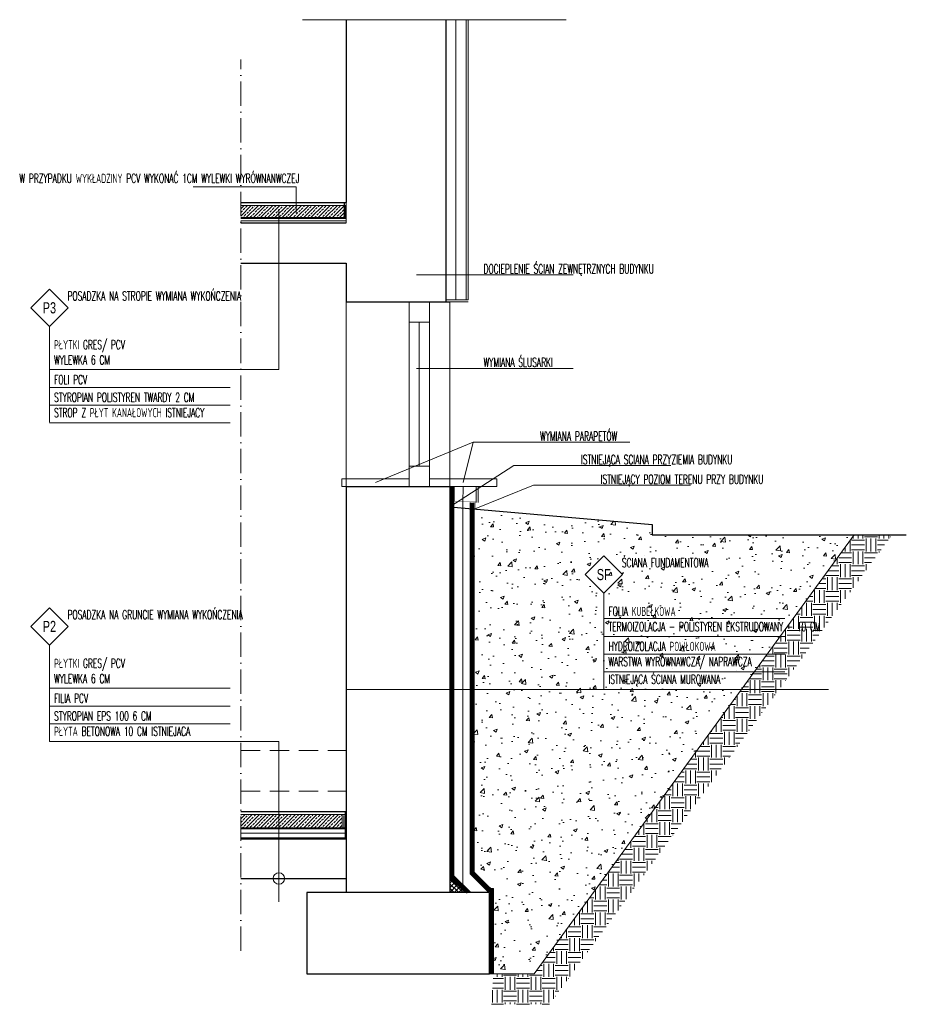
# Model space of a CAD drawing. Header units: millimetres. Extents: x -1427 to 15787, y -1578 to 5789.
# Tile 90 of 146: x 2337 to 2774, y 968 to 1453. Entities that reach past the tile are written whole.
import ezdxf
from ezdxf.enums import TextEntityAlignment as Align

# ---------------------------------------------------------------- set-up
doc = ezdxf.new("R2010")
doc.units = ezdxf.units.MM
for name, pattern in [('ACAD_ISO03W100', [30, 12, -18]), ('ACAD_ISO10W100', [18, 12, -3, 0, -3]), ('CACHE', [9.525, 6.35, -3.175]), ('CARKOVANA', [7.5, 5, -2.5]), ('HIDDEN2', [4.7625, 3.175, -1.5875])]:
    doc.linetypes.add(name, pattern=pattern)
for name, color, linetype, lineweight in [('!! 0_ Istn-okna', 6, 'Continuous', 13), ('!! 0_ Istn-sciany', 3, 'Continuous', 30), ('!! 0_ Istn-widok', 1, 'Continuous', 15), ('!! 0_ Opis', 8, 'Continuous', 13), ('!! 2 _linia hydroizol', 32, 'Continuous', 9), ('!! 2_ remont Ocieplenie', 4, 'ZIGZAG', 5), ('!! 2_ tynk zewn  - nowy', 21, 'Continuous', 20), ('!! 2_LEGENDA', 253, 'Continuous', 13), ('!! 2_posadzki parkiet', 91, 'Continuous', 9), ('!! 2_posadzki winyle 2', 43, 'Continuous', 9)]:
    doc.layers.add(name, color=color, linetype=linetype, lineweight=lineweight)
doc.layers.add('!! 1_Wyburzenia', color=252, linetype='CARKOVANA', lineweight=13, true_color=0x696969)
doc.layers.add('!! 2_ NOWE UWARSTWIENIE', color=9, linetype='Continuous', lineweight=13, true_color=0x808080)
doc.styles.add('ARIAL TEEN', font='arial.ttf')
doc.styles.add('TXT', font='simplex.shx')
doc.linetypes.add('ZIGZAG', pattern='A,0.00254,-5.08,[131,ltypeshp.shx,S=5.08,R=0,X=-5.08,Y=0],-10.16,[131,ltypeshp.shx,S=5.08,R=180,X=5.08,Y=0],-5.08', length=20.32254)

msp = doc.modelspace()

# ---------------------------------------------------------------- hatches: boundary and pattern name
at = {"layer": '!! 2_ remont Ocieplenie', "linetype": 'ByBlock', "ltscale": 0.55}
h = msp.add_hatch(dxfattribs=at)
h.set_pattern_fill('ANSI37', color=256, scale=0.5, angle=-90)
h.set_pattern_definition([(315, (102170.6002, 29532.21), (1.122532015, 1.122532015), []), (45, (102170.6002, 29532.21), (-1.122532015, 1.122532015), [])])
h.paths.add_polyline_path([(2556.86403, 1023.25201), (2549.36403, 1023.25201), (2549.36403, 1030.75201)])
at = {"layer": '!! 2_posadzki winyle 2'}
h = msp.add_hatch(dxfattribs=at)
h.set_pattern_fill('JIS_STN_2.5', color=256)
h.set_pattern_definition([(45, (-61882.9656, 189952.244), (-1.767766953, 1.767766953), []), (45, (-61881.2006, 189952.244), (-1.767766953, 1.767766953), [1.2, -0.5])])
h.paths.add_polyline_path([(2497.36403, 1355.75201), (2446.35823, 1355.75201), (2446.35823, 1361.75201), (2497.36403, 1361.75201)])
h = msp.add_hatch(dxfattribs=at)
h.set_pattern_fill('AR-CONC', color=256, scale=0.1, angle=-90)
h.set_pattern_definition([(50, (524.245, 1213.252), (18.21847, -1.59391), [1.905, -20.955]), (355, (524.245, 1213.252), (-3.52434, 19.10568), [1.524, -16.76406]), (100.4514, (525.763, 1213.12), (14.69412, 17.51178), [1.619, -17.80902]), (46.1842, (524.245, 1218.332), (27.1079, -4.20423), [2.8575, -31.4325]), (96.6356, (526.504, 1217.982), (23.7404, 24.7426), [2.4285, -26.71356]), (351.1842, (524.245, 1218.332), (23.7404, 24.7426), [2.286, -25.14597]), (21, (526.785, 1217.062), (15.16144, -10.22652), [1.905, -20.955]), (326, (526.785, 1217.062), (6.1802, 18.4188), [1.524, -16.764]), (71.4514, (528.048, 1216.21), (21.34164, 8.19228), [1.619, -17.809]), (37.5, (524.245, 1213.252), (0.30886, 8.455504), [0, -16.5608, 0, -17.018, 0, -16.8275]), (7.5, (524.245, 1213.252), (6.681966, 10.018057), [0, -9.7028, 0, -16.1798, 0, -6.4135]), (327.5, (518.5806, 1213.252), (13.55906, -0.572874), [0, -6.35, 0, -19.812, 0, -26.289]), (317.5, (516.041, 1213.252), (14.81292, 2.54265), [0, -8.255, 0, -13.1572, 0, -18.669])])
h.paths.add_polyline_path([(2570.86403, 983.25201), (2590.86403, 983.25201), (2748.62118, 1199.53643), (2648.9835, 1199.53643), (2648.9835, 1204.53643), (2561.36403, 1212.20215), (2561.36403, 1033.32308), (2569.4351, 1025.25201), (2570.86403, 1025.25201)])
h = msp.add_hatch(dxfattribs=at)
h.set_pattern_fill('EARTH', color=256)
h.set_pattern_definition([(0, (-61882.9656, 189952.244), (6.35, 6.35), [6.35, -6.35]), (0, (-61882.9656, 189954.625), (6.35, 6.35), [6.35, -6.35]), (0, (-61882.9656, 189957.0065), (6.35, 6.35), [6.35, -6.35]), (90, (-61882.172, 189957.8), (-6.35, 6.35), [6.35, -6.35]), (90, (-61879.7906, 189957.8), (-6.35, 6.35), [6.35, -6.35]), (90, (-61877.4094, 189957.8), (-6.35, 6.35), [6.35, -6.35])])
h.paths.add_polyline_path([(2569.86403, 968.25201), (2570.86403, 983.25201), (2590.86403, 983.25201), (2748.62118, 1199.53643), (2767.18739, 1199.53643), (2598.4893, 968.25201)])
h = msp.add_hatch(dxfattribs=at)
h.set_pattern_fill('JIS_STN_2.5', color=256)
h.set_pattern_definition([(45, (-61882.9656, 189651.744), (-1.767766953, 1.767766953), []), (45, (-61881.2006, 189651.744), (-1.767766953, 1.767766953), [1.2, -0.5])])
h.paths.add_polyline_path([(2496.36403, 1055.25201), (2446.35823, 1055.25201), (2446.35823, 1061.75201), (2496.36403, 1061.75201)])

# ---------------------------------------------------------------- linework, layer by layer
at = {"layer": '!! 0_ Istn-okna', "elevation": 0}
for points in [[(2529.36403, 1314.25201), (2529.36403, 1223.25201)], [(2539.36403, 1314.25201), (2539.36403, 1223.25201)], [(2529.36403, 1304.25201), (2539.36403, 1304.25201)], [(2534.36403, 1304.25201), (2534.36403, 1233.25201)], [(2529.36403, 1233.25201), (2539.36403, 1233.25201)]]:
    msp.add_lwpolyline(points, dxfattribs=at)
for points in [[(2529.36403, 1223.25201), (2496.21688, 1223.25201), (2496.21688, 1227.16723), (2529.36403, 1227.16723)], [(2572.51119, 1223.25201), (2539.36403, 1223.25201), (2539.36403, 1227.16723), (2572.51119, 1227.16723)]]:
    msp.add_lwpolyline(points, close=True, dxfattribs=at)
at = {"layer": '!! 0_ Istn-sciany', "elevation": 0}
for points in [[(2498.36403, 1453.25201), (2498.36403, 1363.25201)], [(2547.36403, 1453.25201), (2547.36403, 1363.25201)], [(2446.35823, 1363.25201), (2498.36403, 1363.25201)], [(2497.36403, 1363.25201), (2497.36403, 1355.75201)], [(2547.36403, 1363.25201), (2547.36403, 1314.25201)], [(2446.35823, 1353.25201), (2498.36403, 1353.25201)], [(2446.35823, 1333.25201), (2498.36403, 1333.25201)], [(2498.36403, 1333.25201), (2498.36403, 1314.25201)], [(2498.36403, 1314.25201), (2549.36403, 1314.25201)], [(2498.36403, 1223.25201), (2549.36403, 1223.25201)], [(2498.36403, 1223.25201), (2498.36403, 1023.25201)], [(2549.36403, 1223.25201), (2549.36403, 1023.25201)], [(2549.36403, 1213.25201), (2648.9835, 1204.53643)], [(2648.9835, 1204.53643), (2648.9835, 1199.53643), (2774.26248, 1199.53643)], [(2446.35823, 1063.25201), (2498.36403, 1063.25201)], [(2446.35823, 1049.75201), (2498.36403, 1049.75201)], [(2446.35823, 1030.25201), (2498.36403, 1030.25201)]]:
    msp.add_lwpolyline(points, dxfattribs=at)
msp.add_lwpolyline([(2478.86403, 983.25201), (2568.86403, 983.25201), (2568.86403, 1023.25201), (2478.86403, 1023.25201)], close=True, dxfattribs=at)
at = {"layer": '!! 0_ Istn-widok', "elevation": 0}
for points in [[(2498.36403, 1223.25201), (2498.36403, 1314.25201)], [(2549.36403, 1223.25201), (2549.36403, 1314.25201)]]:
    msp.add_lwpolyline(points, dxfattribs=at)
at = {"layer": '!! 0_ Opis'}
for p, q in [((2352.11576, 1302.13884), (2352.11576, 1254.93395)), ((2625.20785, 1170.75201), (2625.20785, 1123.25201)), ((2352.11576, 1145.18093), (2352.11576, 1097.68093))]:
    msp.add_line(p, q, dxfattribs=at)
at = {"layer": '!! 0_ Opis', "elevation": 0}
for points in [[(2473.66584, 1358.17288), (2473.66584, 1370.94842), (2422.96455, 1370.94842)], [(2465.18715, 1359.89444), (2465.18715, 1280.88884), (2352.11576, 1280.88884)], [(2532.92373, 1327.54068), (2610.20612, 1327.54068)], [(2352.11576, 1280.88884), (2441.25477, 1280.88884)], [(2532.92373, 1281.50103), (2610.20612, 1281.50103)], [(2352.11576, 1272.13884), (2441.25477, 1272.13884)], [(2352.11576, 1263.38884), (2441.25477, 1263.38884)], [(2352.11576, 1254.63884), (2441.25477, 1254.63884)], [(2512.7905, 1225.20951), (2560.80321, 1245.13968), (2555.93796, 1225.20859)], [(2560.80321, 1245.13968), (2638.0856, 1245.13968)], [(2580.90702, 1233.61361), (2549.36403, 1213.25201)], [(2580.90702, 1233.61361), (2658.18941, 1233.61361)], [(2590.61595, 1223.90735), (2561.36403, 1212.20215)], [(2590.61595, 1223.90735), (2667.89833, 1223.90735)], [(2625.20785, 1158.25201), (2714.34685, 1158.25201)], [(2625.20785, 1149.50201), (2714.34685, 1149.50201)], [(2625.20785, 1140.75201), (2714.34685, 1140.75201)], [(2625.20785, 1132.00201), (2714.34685, 1132.00201)], [(2352.11576, 1123.93093), (2441.25477, 1123.93093)], [(2498.36403, 1123.25201), (2735.92018, 1123.25201)], [(2625.20785, 1123.25201), (2714.34685, 1123.25201)], [(2352.11576, 1115.18093), (2441.25477, 1115.18093)], [(2352.11576, 1106.43093), (2441.25477, 1106.43093)], [(2352.11576, 1097.68093), (2441.25477, 1097.68093)], [(2465.18715, 1018.67533), (2465.18715, 1097.68093), (2352.11576, 1097.68093)]]:
    msp.add_lwpolyline(points, dxfattribs=at)
for points in [[(2352.11576, 1302.13884), (2361.30815, 1311.33123), (2352.11576, 1320.52361), (2342.92338, 1311.33123)], [(2625.20785, 1170.75201), (2634.40024, 1179.9444), (2625.20785, 1189.13679), (2616.01546, 1179.9444)], [(2352.11576, 1145.18093), (2361.30815, 1154.37332), (2352.11576, 1163.56571), (2342.92338, 1154.37332)]]:
    msp.add_lwpolyline(points, close=True, dxfattribs=at)
at = {"layer": '!! 0_ Opis'}
msp.add_circle((2465.18715, 1030.25201), 2.82668, dxfattribs=at)
at = {"layer": '!! 1_Wyburzenia', "linetype": 'HIDDEN2', "ltscale": 3, "elevation": 0}
for points in [[(2446.35823, 1093.25201), (2498.36403, 1093.25201)], [(2446.35823, 1073.25201), (2498.36403, 1073.25201)]]:
    msp.add_lwpolyline(points, dxfattribs=at)
at = {"layer": '!! 2 _linia hydroizol', "linetype": 'CACHE', "const_width": 1.5, "elevation": 0}
for points in [[(2558.27825, 1023.25201), (2550.36403, 1031.16622), (2550.36403, 1223.36486)], [(2560.36403, 1215.40239), (2560.36403, 1032.90886), (2569.02089, 1024.25201), (2569.86403, 1024.25201), (2569.86403, 983.25201)]]:
    msp.add_lwpolyline(points, dxfattribs=at)
at = {"layer": '!! 2 _linia hydroizol', "elevation": 0}
for points in [[(2559.69246, 1023.25201), (2551.36403, 1031.58044), (2551.36403, 1223.25201)], [(2568.86403, 983.25201), (2568.86403, 1023.25201), (2568.60667, 1023.25201), (2559.36403, 1032.49465), (2559.36403, 1215.40239)], [(2561.36403, 1215.40239), (2561.36403, 1033.32308), (2569.4351, 1025.25201), (2570.86403, 1025.25201), (2570.86403, 983.25201)], [(2556.86403, 1023.25201), (2549.36403, 1030.75201)]]:
    msp.add_lwpolyline(points, dxfattribs=at)
at = {"layer": '!! 2 _linia hydroizol', "const_width": 0.2, "elevation": 0}
msp.add_lwpolyline([(2551.86403, 1223.25201), (2551.86403, 1215.90239), (2561.86403, 1215.90239), (2561.86403, 1212.51075)], dxfattribs=at)
at = {"layer": '!! 2_ NOWE UWARSTWIENIE', "elevation": 0}
for points in [[(2446.35823, 1361.75201), (2498.36403, 1361.75201)], [(2446.35823, 1355.75201), (2498.36403, 1355.75201)], [(2446.35823, 1355.75201), (2498.36403, 1355.75201)], [(2446.35823, 1355.25201), (2498.36403, 1355.25201)], [(2446.35823, 1050.25201), (2497.86403, 1050.25201), (2497.86403, 1063.25201)], [(2446.35823, 1061.75201), (2498.36403, 1061.75201)], [(2496.36403, 1055.25201), (2496.36403, 1061.75201)], [(2446.35823, 1055.25201), (2498.36403, 1055.25201)], [(2446.35823, 1054.75201), (2498.36403, 1054.75201)]]:
    msp.add_lwpolyline(points, dxfattribs=at)
at = {"layer": '!! 2_ NOWE UWARSTWIENIE', "linetype": 'ACAD_ISO03W100', "ltscale": 0.3, "const_width": 0.5, "elevation": 0}
for points in [[(2446.35823, 1355.50201), (2498.36403, 1355.50201)], [(2446.35823, 1050.00201), (2498.11403, 1050.00201), (2498.11403, 1063.25201)], [(2446.35823, 1055.00201), (2497.86403, 1055.00201)]]:
    msp.add_lwpolyline(points, dxfattribs=at)
at = {"layer": '!! 2_ remont Ocieplenie', "linetype": 'ZIGZAG', "ltscale": 0.75, "elevation": 0}
msp.add_lwpolyline([(2552.36403, 1453.25201), (2552.36403, 1315.25201)], dxfattribs=at)
at = {"layer": '!! 2_ remont Ocieplenie', "linetype": 'ZIGZAG', "ltscale": 0.1, "elevation": 0}
msp.add_lwpolyline([(2497.86403, 1355.75201), (2497.86403, 1361.75201)], dxfattribs=at)
at = {"layer": '!! 2_ remont Ocieplenie', "linetype": 'ZIGZAG', "ltscale": 0.15, "elevation": 0}
for points in [[(2446.35823, 1354.25201), (2498.36403, 1354.25201)], [(2497.11403, 1061.25201), (2497.11403, 1055.25201)], [(2446.35823, 1052.50451), (2497.86403, 1052.50451)]]:
    msp.add_lwpolyline(points, dxfattribs=at)
at = {"layer": '!! 2_ remont Ocieplenie', "linetype": 'ZIGZAG', "ltscale": 0.55, "elevation": 0}
for points in [[(2555.86403, 1215.40239), (2555.93761, 1223.25201)], [(2555.86403, 1027.08044), (2555.86403, 1215.40239)]]:
    msp.add_lwpolyline(points, dxfattribs=at)
at = {"layer": '!! 2_ tynk zewn  - nowy', "elevation": 0}
for points in [[(2557.36403, 1453.25201), (2557.36403, 1315.25201)], [(2558.36403, 1453.25201), (2558.36403, 1315.25201)], [(2547.36403, 1315.25201), (2558.36403, 1315.25201)], [(2547.36403, 1314.25201), (2558.36403, 1314.25201)], [(2562.36403, 1215.40239), (2562.36403, 1223.25201)], [(2563.36403, 1215.40239), (2563.36403, 1223.25201)]]:
    msp.add_lwpolyline(points, dxfattribs=at)
at = {"layer": '!! 2_LEGENDA', "elevation": 0}
msp.add_lwpolyline([(2552.36403, 1223.25201), (2549.36403, 1223.25201)], dxfattribs=at)
at = {"layer": '!! 2_posadzki parkiet', "elevation": 0}
for points in [[(2476.75779, 1453.25201), (2606.73948, 1453.25201)], [(2498.36403, 1363.25201), (2498.36403, 1353.25201)], [(2497.36403, 1355.75201), (2498.36403, 1355.75201)], [(2568.86403, 983.25201), (2590.86403, 983.25201), (2748.62118, 1199.53643)], [(2569.86403, 983.25201), (2590.86403, 983.25201), (2748.62118, 1199.53643)], [(2446.35823, 1049.75201), (2498.36403, 1049.75201), (2498.36403, 1063.25201)], [(2496.36403, 1061.75201), (2497.86403, 1061.75201)], [(2498.36403, 1050.257), (2498.36403, 1054.75201)]]:
    msp.add_lwpolyline(points, dxfattribs=at)
at = {"layer": '!! 2_posadzki parkiet', "linetype": 'ACAD_ISO10W100', "elevation": 0}
msp.add_lwpolyline([(2446.35823, 994.53761), (2446.35823, 1433.62217)], dxfattribs=at)
at = {"layer": '!! 2_posadzki parkiet', "elevation": 0}
for points in [[(2570.86403, 983.25201), (2590.86403, 983.25201), (2748.62118, 1199.53643), (2648.9835, 1199.53643), (2648.9835, 1204.53643), (2561.36403, 1212.20215), (2561.36403, 1033.32308), (2569.4351, 1025.25201), (2570.86403, 1025.25201)], [(2556.86403, 1023.25201), (2549.36403, 1023.25201), (2549.36403, 1030.75201)]]:
    msp.add_lwpolyline(points, close=True, dxfattribs=at)

# ---------------------------------------------------------------- texts
at = {"layer": '!! 0_ Opis', "style": 'TXT', "width": 0.6}
for s, p in [('W PRZYPADKU WYKŁADZINY PCV WYKONAĆ 1CM WYLEWKI WYRÓWNANWCZEJ', (2337.39372, 1372.83183)), ('DOCIEPLENIE ŚCIAN ZEWNĘTRZNYCH BUDYNKU', (2566.00568, 1328.26164)), ('POSADZKA NA STROPIE WYMIANA WYKOŃCZENIA', (2361.05614, 1314.89456)), ('PŁYTKI GRES/ PCV', (2354.44002, 1290.91959)), ('WYLEWKA 6 CM', (2354.44002, 1283.407)), ('WYMIANA ŚLUSARKI', (2566.00568, 1282.222)), ('FOLI PCV', (2354.44002, 1273.7033)), ('STYROPIAN POLISTYREN TWARDY 2 CM', (2354.44002, 1264.9533)), ('STROP Z PŁYT KANAŁOWYCH ISTNIEJACY', (2354.44002, 1257.45107)), ('WYMIANA PARAPETÓW', (2593.88516, 1245.86065)), ('ISTNIEJĄCA SCIANA PRZYZIEMIA BUDYNKU', (2613.98897, 1234.33458)), ('ISTNIEJĄCY POZIOM TERENU PRZY BUDYNKU', (2623.69789, 1224.62831)), ('ŚCIANA FUNDAMENTOWA', (2634.14822, 1183.50773)), ('FOLIA KUBEŁKOWA', (2627.53211, 1159.53276)), ('TERMOIZOLACJA - POLISTYREN EKSTRUDOWANY - 10 CM', (2627.53211, 1152.02017)), ('HYDROIZOLACJA POWŁOKOWA', (2627.53211, 1142.31647)), ('WARSTWA WYRÓWNAWCZA/ NAPRAWCZA  ', (2627.53211, 1134.81424)), ('PŁYTKI GRES/ PCV', (2354.44002, 1133.96168)), ('WYLEWKA 6 CM', (2354.44002, 1126.44909)), ('ISTNIEJĄCA ŚCIANA MUROWANA', (2627.53211, 1126.06424)), ('FILIA PCV', (2354.44002, 1116.7454)), ('STYROPIAN EPS 100 6 CM', (2354.44002, 1107.9954)), ('PŁYTA BETONOWA 10 CM ISTNIEJACA', (2354.44002, 1100.49316))]:
    msp.add_text(s, height=4.5, dxfattribs=at).set_placement(p)
at = {"layer": '!! 0_ Opis', "style": 'ARIAL TEEN', "width": 0.7}
for s, p in [('P3', (2352.11576, 1311.33123)), ('SF', (2625.20785, 1179.9444)), ('P2', (2352.11576, 1154.37332))]:
    msp.add_text(s, height=5.5, dxfattribs=at).set_placement(p, align=Align.MIDDLE_CENTER)
at = {"layer": '!! 0_ Opis', "linetype": 'ACAD_ISO10W100', "style": 'TXT', "width": 0.6}
msp.add_text('POSADZKA NA GRUNCIE WYMIANA WYKOŃCZENIA', height=4.5, dxfattribs=at).set_placement((2361.05614, 1157.93665))

doc.saveas('drawing.dxf')
